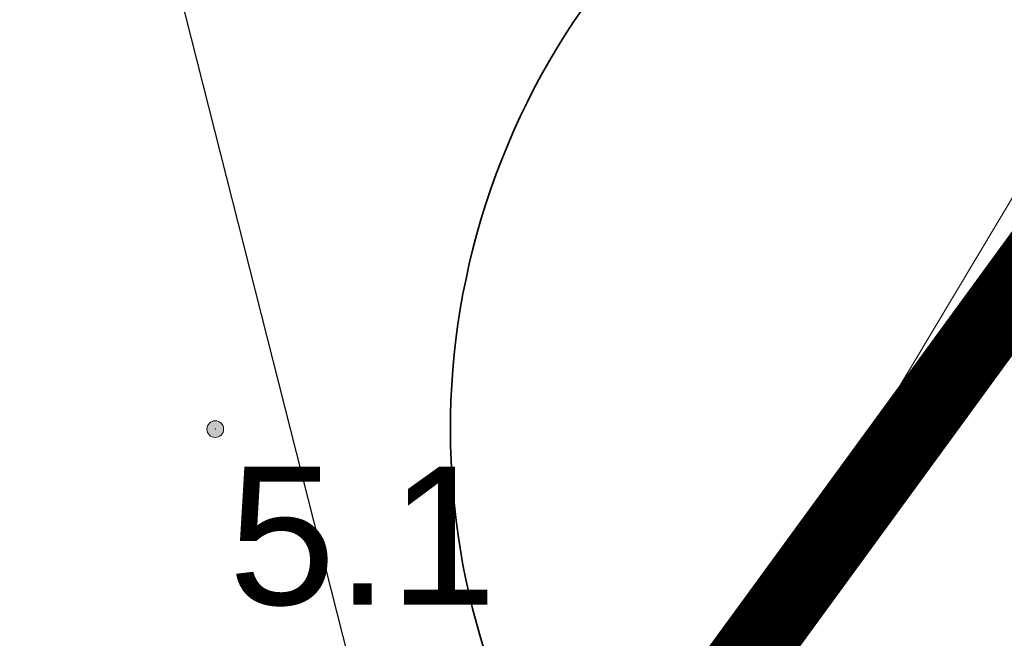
# Model space of a CAD drawing. Extents: x 5477758 to 5478353, y 5918276 to 5918502.
# Tile 38 of 127: x 5477895.32 to 5477900.66, y 5918356.78 to 5918360.14. Entities that reach past the tile are written whole.
import ezdxf
from ezdxf.enums import TextEntityAlignment as Align

# ---------------------------------------------------------------- set-up
doc = ezdxf.new("R2010")
doc.units = 0
doc.header["$LTSCALE"] = 0.25
doc.header["$PDSIZE"] = 0.75
doc.linetypes.add('budynki akt$0$DASHED', pattern=[19.05, 12.7, -6.35])
doc.layers.get('0').update_dxf_attribs({"linetype": 'CONTINUOUS', "lineweight": 13})
for name, color, linetype, lineweight in [('A_GRANICA OPRACOWANIA', 7, 'CONTINUOUS', 0), ('GULTPR', 252, 'CONTINUOUS', 18), ('OT_Rzedna', 252, 'CONTINUOUS', 18), ('pomiar', 252, 'CONTINUOUS', 18), ('ZZ_korona', 94, 'CONTINUOUS', 35), ('ZZ_numer-inwentaryzacyjny', 5, 'CONTINUOUS', 25)]:
    doc.layers.add(name, color=color, linetype=linetype, lineweight=lineweight)
doc.styles.add('GEO-INFO', font='arial.ttf')

# ---------------------------------------------------------------- blocks, each defined once
blk = doc.blocks.new('OTRN')
at = {"linetype": 'Continuous', "lineweight": 13}
blk.add_hatch(color=0, dxfattribs=at).paths.add_polyline_path([(0, -0.091, 1), (0, 0.091, 1)])
at = {"color": 0, "linetype": 'Continuous', "lineweight": 13}
blk.add_circle((0, 0), 0.0906, dxfattribs=at)

msp = doc.modelspace()

# ---------------------------------------------------------------- linework, layer by layer
at = {"layer": 'A_GRANICA OPRACOWANIA', "color": 1, "linetype": 'budynki akt$0$DASHED', "ltscale": 0.1, "const_width": 0.4}
msp.add_lwpolyline([(5477902.9843, 5918361.7736), (5477916.9003, 5918352.0762), (5477917.5637, 5918351.6139), (5477920.3301, 5918349.6861), (5477925.0083, 5918346.4261), (5477927.6365, 5918344.5946), (5477927.2243, 5918344.0011), (5477929.6133, 5918342.3421), (5477930.3533, 5918341.8282), (5477931.8397, 5918340.796), (5477932.3596, 5918340.435), (5477932.0517, 5918338.7296), (5477931.7792, 5918337.3024), (5477931.2033, 5918334.286), (5477930.4678, 5918330.0813), (5477929.3619, 5918324.0708), (5477927.9042, 5918321.6905), (5477892.0048, 5918346.7237), (5477902.9843, 5918361.7736)], dxfattribs=at)
at = {"layer": 'GULTPR', "linetype": 'Continuous', "lineweight": 18}
msp.add_lwpolyline([(5477904.55, 5918365.6), (5477904.4212, 5918365.3846), (5477891.2804, 5918343.408), (5477891.15, 5918343.19), (5477897.2864, 5918337.7098)], dxfattribs=at)
at = {"layer": 'OT_Rzedna', "color": 7}
msp.add_point((5477896.3813, 5918357.914), dxfattribs=at)
at = {"layer": 'ZZ_korona'}
msp.add_arc((5477901.6575, 5918357.9117), 4, 9.7782, 236.4984, dxfattribs=at)
at = {"layer": 'ZZ_numer-inwentaryzacyjny'}
msp.add_lwpolyline([(5477898.1825, 5918352.4211), (5477895.9991, 5918361.0367), (5477893.0683, 5918361.0367)], dxfattribs=at)

# ---------------------------------------------------------------- block references
at = {"layer": 'OT_Rzedna', "color": 7, "linetype": 'Continuous', "xscale": 0.5, "yscale": 0.5, "zscale": 0.5}
msp.add_blockref('OTRN', (5477896.3813, 5918357.914), dxfattribs=at)

# ---------------------------------------------------------------- texts
at = {"layer": 'pomiar', "color": 7, "style": 'GEO-INFO'}
msp.add_text('5.1', height=0.75, dxfattribs=at).set_placement((5477896.4522, 5918357.7107), align=Align.TOP_LEFT)

doc.saveas('drawing.dxf')
